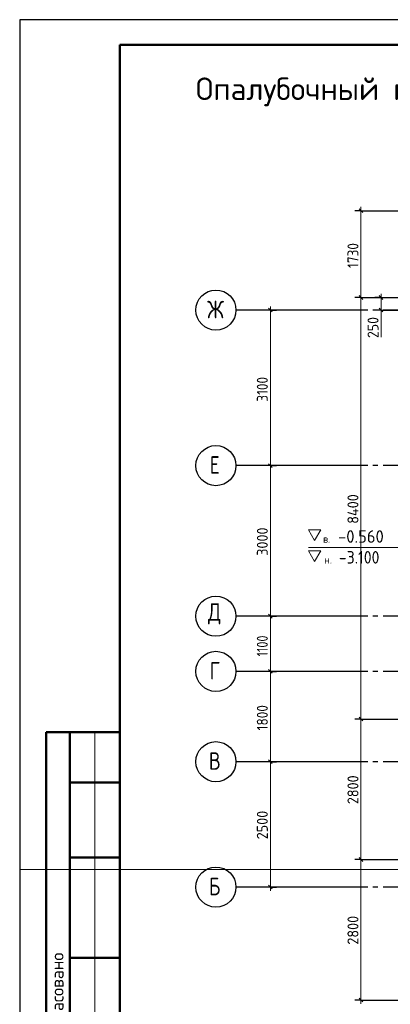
# Model space of a CAD drawing. Header units: millimetres. Extents: x 0 to 42000, y 0 to 29700.
# Tile 2 of 5: x 0 to 7393, y 10077 to 29700. Entities that reach past the tile are written whole.
import ezdxf

# ---------------------------------------------------------------- set-up
doc = ezdxf.new("R2010")
doc.units = ezdxf.units.MM
doc.linetypes.add('______5', pattern=[1100, 800, -100, 100, -100])
for name, color, linetype, lineweight in [('Standard', 7, 'Continuous', 25), ('Примечания', 7, 'Continuous', 13), ('Размерная линия_ общее', 7, 'Continuous', 13), ('Текст_ общее', 7, 'Continuous', 25)]:
    doc.layers.add(name, color=color, linetype=linetype, lineweight=lineweight)
doc.layers.add('Оси', color=7, linetype='______5')
doc.styles.add('ISOCPEUR', font='txt')

msp = doc.modelspace()

# ---------------------------------------------------------------- linework, layer by layer
at = {"layer": 'Standard', "color": 7, "linetype": 'Continuous', "lineweight": 25, "transparency": 33554687}
msp.add_line((2000, 29200), (2000, 1058), dxfattribs=at)
at = {"layer": 'Standard', "color": 7, "linetype": 'Continuous', "lineweight": 50, "transparency": 33554687}
for p, q in [((6, 15500), (0, 15500)), ((2000, 15500), (527, 15500)), ((527, 15500), (527, 9000)), ((527, 15500), (527, 9000)), ((1000, 15500), (1000, 9000)), ((2000, 14500), (1000, 14500)), ((2000, 13000), (1000, 13000)), ((2000, 11000), (1000, 11000))]:
    msp.add_line(p, q, dxfattribs=at)
at = {"layer": 'Standard', "color": 7, "linetype": 'Continuous', "lineweight": 13, "transparency": 33554687}
msp.add_line((1500, 15500), (1500, 9000), dxfattribs=at)
at = {"layer": 'Standard', "color": 7, "linetype": 'Continuous', "lineweight": 25, "transparency": 33554687}
msp.add_lwpolyline([(0, 0), (42000, 0), (42000, 29700), (0, 29700), (0, 0)], close=True, dxfattribs=at)
at = {"layer": 'Standard', "color": 7, "linetype": 'Continuous', "lineweight": 13, "transparency": 33554687}
for points in [[(26538, 29700), (0, 29700), (0, 12761), (26538, 12761), (26538, 29700)], [(23000, 29200), (2000, 29200), (2000, 500), (23000, 500), (23000, 29200)], [(5761, 19532), (6006, 19532), (5883, 19318), (5761, 19532)], [(5761, 19117), (6006, 19117), (5883, 18903), (5761, 19117)], [(5763, 19184), (7320, 19184), (8000, 19184)]]:
    msp.add_lwpolyline(points, dxfattribs=at)
at = {"layer": 'Standard', "color": 7, "linetype": 'Continuous', "lineweight": 50, "transparency": 33554687}
msp.add_lwpolyline([(2000, 29200), (41500, 29200), (41500, 500), (2000, 500), (2000, 29200)], close=True, dxfattribs=at)
at = {"layer": 'Оси', "color": 7, "linetype": 'Continuous', "lineweight": 25, "transparency": 33554687}
for p, q in [((6314, 23912), (4314, 23912)), ((6314, 20812), (4314, 20812)), ((6314, 17812), (4314, 17812)), ((6314, 16712), (4314, 16712)), ((6314, 14912), (4314, 14912)), ((6314, 12412), (4314, 12412))]:
    msp.add_line(p, q, dxfattribs=at)
at = {"layer": 'Оси', "color": 8, "linetype": '______5', "lineweight": -3, "transparency": 33554687}
for p, q in [((19047, 23912), (6314, 23912)), ((19047, 20812), (6314, 20812)), ((19047, 17812), (6314, 17812)), ((19047, 16712), (6314, 16712)), ((19047, 14912), (6314, 14912)), ((19047, 12412), (6314, 12412))]:
    msp.add_line(p, q, dxfattribs=at)
at = {"layer": 'Оси', "color": 7, "linetype": 'Continuous', "lineweight": 25, "transparency": 33554687}
for centre in [(3914, 23912), (3914, 20812), (3914, 17812), (3914, 16712), (3914, 14912), (3914, 12412)]:
    msp.add_circle(centre, 400, dxfattribs=at)
at = {"layer": 'Примечания', "color": 7, "linetype": 'Continuous', "lineweight": 13, "transparency": 33554687}
msp.add_line((7208, 23912), (7208, 23372), dxfattribs=at)
at = {"layer": 'Размерная линия_ общее', "color": 7, "linetype": 'Continuous', "lineweight": 25, "transparency": 33554687}
for p, q in [((6770, 25930), (6845, 25855)), ((6770, 24200), (6845, 24125)), ((7170, 24200), (7245, 24125)), ((4963, 23950), (5038, 23875)), ((7170, 23950), (7245, 23875)), ((4963, 20850), (5038, 20775)), ((4963, 17850), (5038, 17775)), ((4963, 16750), (5038, 16675)), ((6770, 15800), (6845, 15725)), ((4963, 14950), (5038, 14875)), ((6770, 13000), (6845, 12925)), ((4963, 12450), (5038, 12375)), ((6770, 10200), (6845, 10125))]:
    msp.add_line(p, q, dxfattribs=at)
at = {"layer": 'Размерная линия_ общее', "color": 7, "linetype": 'Continuous', "lineweight": 13, "transparency": 33554687}
for p, q in [((6808, 25892), (6808, 25967)), ((6808, 24162), (6808, 15762)), ((7208, 24162), (7208, 24237)), ((7208, 24162), (7208, 23912)), ((5000, 23912), (5000, 23987)), ((7208, 23912), (7208, 23837)), ((5000, 20812), (5000, 17812)), ((5000, 17812), (5000, 16712)), ((5000, 16712), (5000, 14912)), ((6808, 15762), (6808, 12962)), ((5000, 14912), (5000, 12412)), ((6808, 12962), (6808, 10162)), ((5000, 12412), (5000, 12337)), ((6808, 10162), (6808, 10087))]:
    msp.add_line(p, q, dxfattribs=at)
at = {"layer": 'Размерная линия_ общее', "color": 253, "linetype": 'Continuous', "lineweight": -3, "true_color": 0xa0a0a0, "transparency": 33554687}
for p, q in [((6808, 25892), (6683, 25892)), ((6808, 25892), (6933, 25892)), ((6808, 25892), (8900, 25892)), ((6808, 24162), (6683, 24162)), ((6808, 24162), (6933, 24162)), ((6808, 24162), (7900, 24162)), ((7208, 24162), (7083, 24162)), ((7208, 24162), (7333, 24162)), ((7208, 24162), (7900, 24162)), ((5000, 23912), (4514, 23912)), ((5000, 23912), (4875, 23912)), ((5000, 23912), (5125, 23912)), ((7208, 23912), (7083, 23912)), ((7208, 23912), (7333, 23912)), ((7208, 23912), (7900, 23912)), ((5000, 20812), (4875, 20812)), ((5000, 20812), (5125, 20812)), ((5000, 20812), (5000, 20812)), ((5000, 17812), (4875, 17812)), ((5000, 17812), (5125, 17812)), ((5000, 16712), (4875, 16712)), ((5000, 16712), (5125, 16712)), ((6808, 15762), (6683, 15762)), ((6808, 15762), (6933, 15762)), ((6808, 15762), (7900, 15762)), ((5000, 14912), (4875, 14912)), ((5000, 14912), (5125, 14912)), ((6808, 12962), (6683, 12962)), ((6808, 12962), (6933, 12962)), ((6808, 12962), (11350, 12962)), ((5000, 12412), (4514, 12412)), ((5000, 12412), (4875, 12412)), ((5000, 12412), (5125, 12412)), ((6808, 10162), (6683, 10162)), ((6808, 10162), (6933, 10162)), ((6808, 10162), (14800, 10162))]:
    msp.add_line(p, q, dxfattribs=at)
at = {"layer": 'Размерная линия_ общее', "color": 7, "linetype": 'Continuous', "lineweight": 13, "transparency": 33554687}
for points in [[(6808, 25892), (6808, 24653), (6808, 24653), (6808, 24162)], [(5000, 23912), (5000, 21993), (5000, 21993), (5000, 20812)]]:
    msp.add_lwpolyline(points, dxfattribs=at)
at = {"layer": 'Размерная линия_ общее', "color": 253, "linetype": 'Continuous', "lineweight": -3, "true_color": 0xa0a0a0, "transparency": 33554687}
for points in [[(5000, 17812), (4983, 17812), (4983, 17812), (4983, 17812), (4983, 17812), (4983, 17812), (4983, 17812), (4514, 17812)], [(5000, 16712), (4983, 16712), (4983, 16712), (4983, 16712), (4983, 16712), (4514, 16712)], [(5000, 14912), (4983, 14912), (4983, 14912), (4514, 14912)]]:
    msp.add_lwpolyline(points, dxfattribs=at)

# ---------------------------------------------------------------- texts
at = {"layer": 'Standard', "color": 7, "linetype": 'Continuous', "lineweight": 13, "transparency": 33554687, "attachment_point": 7, "style": 'ISOCPEUR'}
for s, insert, char_height, width in [('\\W0.96; -0.560', (6198, 19275), 250, 1218.75), ('\\W0.95;     в.', (5598, 19275), 150, 671.43), ('\\W0.91; -3.100', (6223, 18860), 250, 1163.46), ('\\W0.95;     н.', (5623, 18860), 150, 671.43)]:
    msp.add_mtext(s, dxfattribs=dict(at, insert=insert, char_height=char_height, width=width))
at = {"layer": 'Standard', "color": 7, "linetype": 'Continuous', "lineweight": 50, "transparency": 33554687, "insert": (875, 9261), "char_height": 250, "width": 2071.88, "attachment_point": 7, "rotation": 90, "style": 'ISOCPEUR'}
msp.add_mtext('\\A1;{\\fISOCPEUR|i0|b0;\\H250.000000;\\W1.000000;\\C7;Согласовано}\\P', dxfattribs=at)
at = {"layer": 'Оси', "color": 7, "linetype": 'Continuous', "lineweight": 35, "transparency": 33554687, "char_height": 350, "attachment_point": 7, "style": 'ISOCPEUR'}
for s, insert, width in [('\\W0.83;Ж', (3739, 23749), 495.84), ('\\W0.78;Е', (3792, 20651), 380.81), ('\\W0.82;Д', (3757, 17649), 458.08), ('\\W0.78;Г', (3792, 16550), 380.81), ('\\W0.80;В', (3774, 14750), 419.8), ('\\W0.80;Б', (3774, 12250), 419.8)]:
    msp.add_mtext(s, dxfattribs=dict(at, insert=insert, width=width))
at = {"layer": 'Размерная линия_ общее', "color": 7, "linetype": 'Continuous', "lineweight": 25, "transparency": 33554687, "char_height": 220, "attachment_point": 7, "rotation": 90, "style": 'ISOCPEUR'}
for s, insert, width in [('\\W0.87;1730', (6758, 24752), 666.9), ('\\W0.91;250', (7158, 23355), 562), ('\\W0.87;3100', (4950, 22087), 666.9), ('\\W0.93;8400', (6758, 19654), 740.38), ('\\W0.93;3000', (4950, 19015), 718.09), ('\\W0.80;1100', (4950, 17009), 615.71), ('\\W0.87;1800', (4950, 15537), 666.9), ('\\W0.93;2800', (6758, 14065), 718.09), ('\\W0.93;2500', (4950, 13365), 718.09), ('\\W0.93;2800', (6758, 11265), 718.09)]:
    msp.add_mtext(s, dxfattribs=dict(at, insert=insert, width=width))
at = {"layer": 'Текст_ общее', "color": 7, "linetype": 'Continuous', "lineweight": 50, "transparency": 33554687, "insert": (3514, 27975), "char_height": 450, "width": 13355.99, "attachment_point": 7, "style": 'ISOCPEUR'}
msp.add_mtext('\\W0.99;Опалубочный план конструкции стен подвала', dxfattribs=at)

doc.saveas('drawing.dxf')
